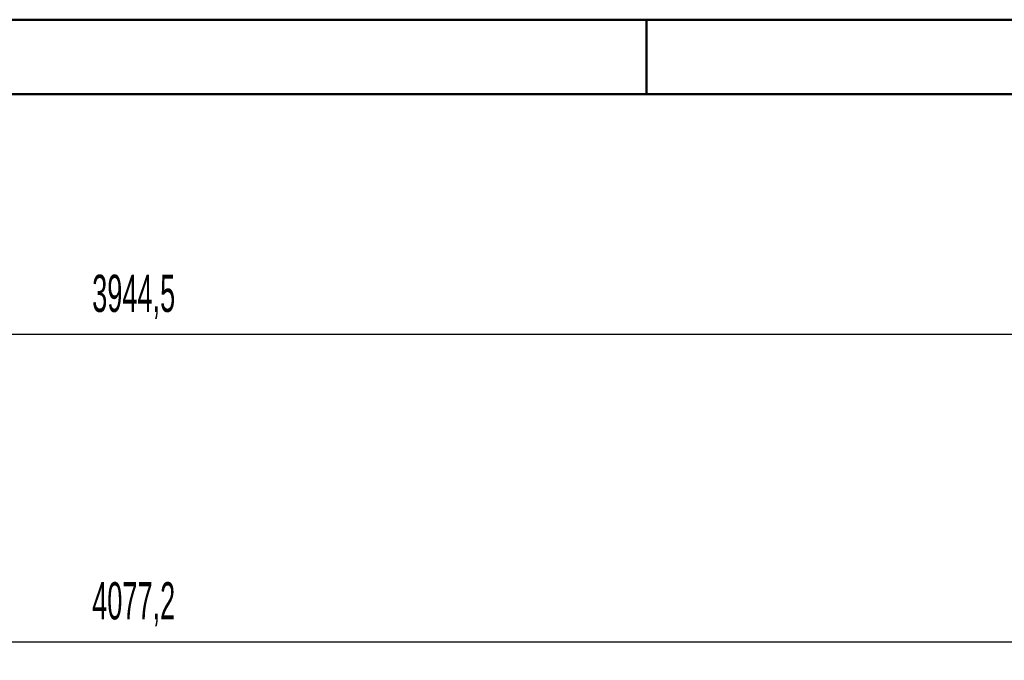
# Model space of a CAD drawing. Extents: x -7591 to -2491, y 6498 to 10061.
# Tile 94 of 125: x -5329 to -4503, y 9523 to 10061. Entities that reach past the tile are written whole.
import ezdxf
from ezdxf.enums import TextEntityAlignment as Align

# ---------------------------------------------------------------- set-up
doc = ezdxf.new("R2010")
doc.units = 0
doc.header["$MEASUREMENT"] = 0
doc.layers.add('DIM49', color=4, linetype='CONTINUOUS')
doc.layers.add('TXT_DIM49', color=2, linetype='CONTINUOUS')
doc.layers.add('LE_ALL', color=7, linetype='CONTINUOUS', lineweight=50)

# ---------------------------------------------------------------- blocks, each defined once
blk = doc.blocks.new('_D7', base_point=(-7222.87, 8289.06))
at = {"layer": 'DIM49', "color": 1}
blk.add_line((-7197.87, 9539.06), (-3170.71, 9539.06), dxfattribs=at)
at = {"layer": 'TXT_DIM49', "width": 0.545}
blk.add_text('4077,2', height=31.25, rotation=360, dxfattribs=at).set_placement((-5233.75, 9557.81), align=Align.CENTER)
blk = doc.blocks.new('_D10', base_point=(-7156.53, 8297.01))
at = {"layer": 'DIM49', "color": 1}
blk.add_line((-7131.53, 9797.01), (-3237.05, 9797.01), dxfattribs=at)
at = {"layer": 'TXT_DIM49', "width": 0.545}
blk.add_text('3944,5', height=31.25, rotation=0, dxfattribs=at).set_placement((-5233.75, 9815.76), align=Align.CENTER)

msp = doc.modelspace()

# ---------------------------------------------------------------- linework, layer by layer
at = {"layer": 'LE_ALL', "color": 1}
msp.add_line((-4803.48, 9998.47), (-4803.48, 10060.97), dxfattribs=at)
at = {"layer": 'LE_ALL', "color": 10}
for points in [[(-7590.98, 6498.47), (-2490.98, 6498.47), (-2490.98, 10060.97), (-7590.98, 10060.97), (-7590.98, 6498.47)], [(-7528.48, 6560.97), (-2553.48, 6560.97), (-2553.48, 9998.47), (-7528.48, 9998.47), (-7528.48, 6560.97)]]:
    msp.add_lwpolyline(points, dxfattribs=at)

# ---------------------------------------------------------------- block references
at = {"layer": 'DIM49'}
for name, p in [('_D10', (-7156.53, 8297.01)), ('_D7', (-7222.87, 8289.06))]:
    msp.add_blockref(name, p, dxfattribs=at)

doc.saveas('drawing.dxf')
